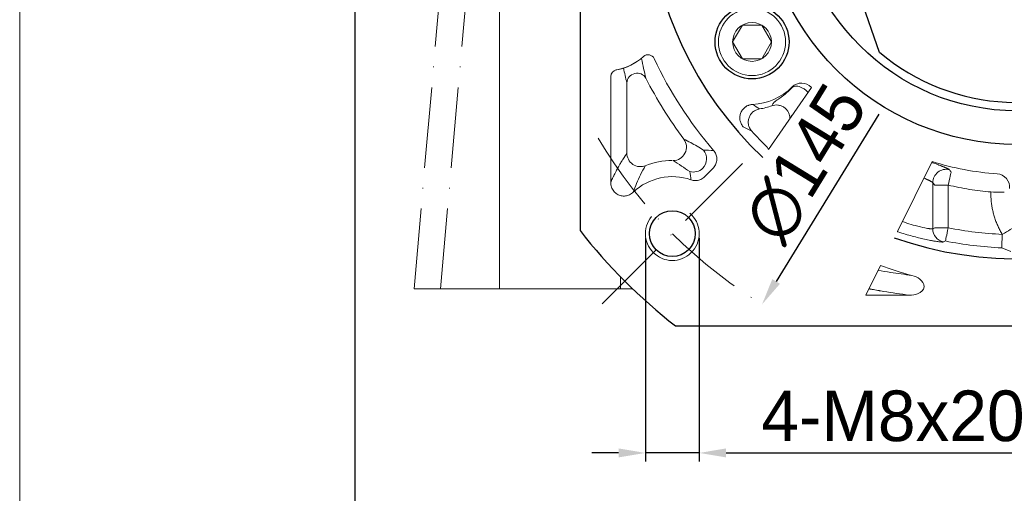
# Model space of a CAD drawing. Header units: millimetres. Extents: x 6158 to 6996, y -682 to -89.
# Tile 2 of 12: x 6158 to 6305, y -384 to -313. Entities that reach past the tile are written whole.
import ezdxf

# ---------------------------------------------------------------- set-up
doc = ezdxf.new("R2010")
doc.units = ezdxf.units.MM
doc.header["$PDSIZE"] = -5
doc.linetypes.add('ACAD_ISO10W100', pattern=[18, 12, -3, 0, -3])
doc.layers.get('0').update_dxf_attribs({"lineweight": 18})
doc.layers.get('Defpoints').update_dxf_attribs({"lineweight": 18})
for name, color, linetype, lineweight in [('中心线层', 7, 'ACAD_ISO10W100', 0), ('图框_外框线', 7, 'Continuous', 18), ('尺寸线层', 3, 'Continuous', 18), ('标注线', 7, 'Continuous', 18), ('粗实线', 7, 'Continuous', 40), ('细实线', 7, 'Continuous', 18)]:
    doc.layers.add(name, color=color, linetype=linetype, lineweight=lineweight)
doc.styles.add('工程字', font='txt')
doc.dimstyles.new('ISO-25', dxfattribs={"dimtxt": 8, "dimasz": 4, "dimexe": 1.25, "dimexo": 0.625, "dimgap": 1.7, "dimtad": 1, "dimtxsty": '工程字', "dimcen": 2, "dimdle": 8, "dimadec": 0, "dimazin": 0, "dimtfac": 1, "dimtmove": 0, "dimatfit": 3, "dimfxl": 1, "dimarcsym": 0})

# ---------------------------------------------------------------- blocks, each defined once
blk = doc.blocks.new('*D122')
at = {"layer": 'Defpoints', "color": 0}
for p in [(6236.76, -293.77), (6376.76, -293.77), (6345.3, -332.3), (6382.65, -337.58), (6370.76, -357.76)]:
    blk.add_point(p, dxfattribs=at)
at = {"layer": '尺寸线层', "color": 0, "lineweight": -2}
blk.add_line((6377.39, -293.77), (6395.64, -293.77), dxfattribs=at)
blk.add_arc((6306.76, -293.77), 87.63, 317.6157, 357.3843, dxfattribs=at)
at = {"layer": '尺寸线层', "color": 0}
for points in [[(6394.97, -297.78), (6393.63, -297.75), (6394.39, -293.77)], [(6371.01, -352.37), (6371.97, -353.3), (6368.72, -355.73)]]:
    blk.add_solid(points, dxfattribs=at)
at = {"layer": '尺寸线层', "color": 0, "insert": (6382.45, -325.12), "char_height": 8, "attachment_point": 5, "rotation": 67.5, "style": '工程字'}
blk.add_mtext('45%%d', dxfattribs=at)
blk = doc.blocks.new('*D124')
at = {"layer": 'Defpoints', "color": 0}
for p in [(6344.68, -231.97), (6268.85, -355.56)]:
    blk.add_point(p, dxfattribs=at)
at = {"layer": '尺寸线层', "color": 0, "lineweight": -2}
blk.add_line((6286.22, -327.25), (6270.94, -352.15), dxfattribs=at)
at = {"layer": '尺寸线层', "color": 0}
blk.add_solid([(6270.37, -351.8), (6271.51, -352.5), (6268.85, -355.56)], dxfattribs=at)
at = {"layer": '尺寸线层', "color": 0, "insert": (6275.31, -334.59), "char_height": 8, "attachment_point": 5, "rotation": 58.4699, "style": '工程字'}
blk.add_mtext('{{\\H0.9412x;∅145}}', dxfattribs=at)
blk = doc.blocks.new('*D125')
at = {"layer": 'Defpoints', "color": 0}
for p in [(6251.5, -345.03), (6259.5, -345.03), (6251.5, -377.66)]:
    blk.add_point(p, dxfattribs=at)
at = {"layer": '尺寸线层', "color": 0, "lineweight": -2}
for p, q in [((6251.5, -345.66), (6251.5, -378.91)), ((6259.5, -345.66), (6259.5, -378.91)), ((6247.5, -377.66), (6243.5, -377.66)), ((6259.5, -377.66), (6251.5, -377.66)), ((6263.5, -377.66), (6308.42, -377.66))]:
    blk.add_line(p, q, dxfattribs=at)
at = {"layer": '尺寸线层', "color": 0}
for points in [[(6247.5, -378.32), (6247.5, -376.99), (6251.5, -377.66)], [(6263.5, -376.99), (6263.5, -378.32), (6259.5, -377.66)]]:
    blk.add_solid(points, dxfattribs=at)
at = {"layer": '尺寸线层', "color": 0, "insert": (6288.33, -372.19), "char_height": 8, "attachment_point": 5, "style": '工程字'}
blk.add_mtext('{\\H0.9412x;4-M8x20\\P}', dxfattribs=at)

msp = doc.modelspace()

# ---------------------------------------------------------------- linework, layer by layer
for p, q in [((6229.7607, -352.7656), (6229.7607, -253.3567)), ((6229.7607, -353.2656), (6229.7607, -253.3567)), ((6246.3364, -337.406), (6246.3364, -321.6588)), ((6248.728, -322.5791), (6248.728, -333.0941)), ((6261.5297, -335.3597), (6260.3372, -336.5521)), ((6247.763, -351.4303), (6247.763, -353.2656)), ((6247.763, -351.431), (6247.763, -353.2656)), ((6217.0656, -353.2656), (6247.2607, -353.2656)), ((6247.763, -353.2656), (6232.7632, -353.2656)), ((6247.763, -353.2656), (6249.6143, -353.2656)), ((6284.2802, -354.1922), (6290.7553, -354.1922))]:
    msp.add_line(p, q)
at = {"color": 7, "linetype": 'Continuous', "lineweight": 15}
for p, q in [((6273.3305, -323.2192), (6273.3367, -323.2874)), ((6276.1737, -323.3205), (6276.1761, -323.2471)), ((6272.9863, -327.8917), (6272.9863, -327.9407)), ((6266.037, -329.129), (6267.3144, -329.8017)), ((6269.5988, -332.1533), (6269.7986, -332.5189)), ((6294.2486, -337.4606), (6294.2486, -344.3084)), ((6294.5397, -337.8283), (6294.2486, -337.4606)), ((6294.5397, -337.8283), (6296.537, -337.8283)), ((6296.537, -337.8283), (6296.537, -344.1702)), ((6294.5397, -344.1702), (6294.2486, -344.3084)), ((6294.5397, -344.1702), (6296.537, -344.1702)), ((6295.8387, -346.2653), (6296.1396, -346.1291)), ((6304.5149, -347.1486), (6305.8513, -347.6947))]:
    msp.add_line(p, q, dxfattribs=at)
at = {"color": 7, "linetype": 'Continuous', "lineweight": 15, "flags": 128}
for points in [[(6296.9874, -335.8825), (6296.9749, -335.9367), (6296.9466, -336.0588), (6296.9036, -336.2445), (6296.8475, -336.487), (6296.7802, -336.7778), (6296.7041, -337.1063), (6296.6221, -337.4607), (6296.537, -337.8283)], [(6304.8972, -338.8727), (6304.8416, -338.8717), (6304.7162, -338.8693), (6304.5257, -338.8656), (6304.2767, -338.8608), (6303.9784, -338.8551), (6303.6413, -338.8486), (6303.2775, -338.8416), (6302.9003, -338.8344)], [(6296.1396, -346.1291), (6296.1495, -346.0801), (6296.1737, -345.9609), (6296.2112, -345.7758), (6296.2608, -345.5318), (6296.3204, -345.2378), (6296.388, -344.9045), (6296.4611, -344.5442), (6296.537, -344.1702)], [(6304.599, -345.1516), (6304.9218, -344.9562), (6305.2331, -344.7678), (6305.5215, -344.5933), (6305.7768, -344.4387), (6305.9898, -344.3098), (6306.1529, -344.2111), (6306.2601, -344.1462), (6306.3077, -344.1174)], [(6304.599, -345.1516), (6304.583, -345.5328), (6304.5675, -345.9001), (6304.5532, -346.2399), (6304.5406, -346.5397), (6304.5301, -346.7884), (6304.5222, -346.977), (6304.517, -347.0986), (6304.5149, -347.1486)]]:
    msp.add_lwpolyline(points, dxfattribs=at)
at = {"color": 7, "linetype": 'Continuous', "lineweight": 15}
for centre, radius, start, end in [((6245.7927, -312.7656), 8.0261, 278.570149, 308.126206), ((6245.7927, -312.7656), 8.0261, 279.847428, 312.500056), ((6306.763, -293.7656), 53.4303, 222.411462, 225.927722), ((6296.2528, -337.4694), 2.0041, 76.752593, 179.750984), ((6296.2507, -344.3061), 2.002, 180.066391, 258.125367), ((6306.763, -293.7656), 53.4303, 258.531535, 267.588538)]:
    msp.add_arc(centre, radius, start, end, dxfattribs=at)
at = {"lineweight": 15}
for centre, start, end in [((6251.8907, -319.4204), 25.057765, 132.500056), ((6247.3364, -321.6588), 99.847428, 180)]:
    msp.add_arc(centre, 1, start, end, dxfattribs=at)
for centre, radius, start, end in [((6306.763, -293.7656), 59.5734, 205.057765, 220.746969), ((6306.763, -293.7656), 61.9649, 207.003596, 216.90813), ((6255.4978, -345.0309), 10.8649, 90, 111.812672), ((6255.4978, -345.0309), 8.4734, 70.865406, 133.2348), ((6306.763, -293.7656), 59.5734, 250.089795, 254.803456)]:
    msp.add_arc(centre, radius, start, end)
at = {"extrusion": (0, 0, -1)}
for centre, major_axis, ratio, start_param, end_param in [((6250.2223, -322.5791), (-1.4585, -0.3502), 0.93641458, 0.25100834, 2.89058431), ((6255.6228, -332.1742), (0.9025, 1.7848), 0.98101458, 0.46610402, 2.67548863), ((6258.6197, -333.8889), (1.9348, 0.5066), 0.99490252, 1.04372902, 2.09786363)]:
    msp.add_ellipse(centre, major_axis=major_axis, ratio=ratio, start_param=start_param, end_param=end_param, dxfattribs=at)
for points in [[(6251.5536, -321.9006), (6251.3369, -320.9486), (6251.1201, -319.9966), (6250.9055, -318.9818)], [(6248.2274, -320.4136), (6248.3874, -321.1339), (6248.5543, -321.8557), (6248.728, -322.5791)], [(6261.6303, -332.6504), (6261.14, -332.6402), (6260.6466, -332.6279), (6260.1502, -332.6133)], [(6258.2753, -337.0256), (6258.2195, -336.6163), (6258.1545, -336.2103), (6258.0821, -335.8074)]]:
    msp.add_open_spline(points, degree=3)
at = {"color": 7, "linetype": 'Continuous', "lineweight": 15}
for points in [[(6273.3305, -323.2192), (6271.7655, -324.7772), (6269.6451, -325.7095), (6267.4405, -325.8213)], [(6276.1737, -323.3205), (6276.1785, -323.3278), (6276.1834, -323.335), (6276.1882, -323.3424)], [(6276.2217, -323.2942), (6276.2065, -323.2785), (6276.1913, -323.2628), (6276.1761, -323.2471)], [(6267.4405, -325.8213), (6267.7915, -326.058), (6268.139, -326.276), (6268.484, -326.4799)], [(6268.484, -326.4799), (6269.1103, -326.3828), (6269.7173, -326.2276), (6270.3103, -326.0133)], [(6270.3103, -326.0133), (6270.3853, -325.883), (6270.4596, -325.7509), (6270.5333, -325.6165)], [(6294.1617, -334.3236), (6297.305, -335.2989), (6300.5571, -335.9107), (6303.8396, -336.1392)], [(6296.712, -335.5185), (6296.8038, -335.6403), (6296.8956, -335.7616), (6296.9874, -335.8825)]]:
    msp.add_open_spline(points, degree=3, dxfattribs=at)
for points, knots in [([(6273.3367, -323.2874), (6273.2878, -323.3397), (6273.1912, -323.4427), (6273.0502, -323.5857), (6272.9149, -323.7182), (6272.7856, -323.8403), (6272.6626, -323.953), (6272.5459, -324.0568), (6272.4354, -324.1524), (6272.3313, -324.2403), (6272.2334, -324.3211), (6272.1417, -324.3952), (6272.056, -324.4631), (6271.9764, -324.5252), (6271.9025, -324.582), (6271.8342, -324.6337), (6271.7714, -324.6808), (6271.7139, -324.7234), (6271.6614, -324.762), (6271.6139, -324.7966), (6271.5711, -324.8276), (6271.5328, -324.8552), (6271.4989, -324.8795), (6271.4692, -324.9007), (6271.4435, -324.919), (6271.4218, -324.9344), (6271.404, -324.9471), (6271.3898, -324.9571), (6271.3793, -324.9646), (6271.3723, -324.9695), (6271.2474, -325.0579), (6271.0275, -325.2116), (6270.8317, -325.3506), (6270.7003, -325.4501), (6270.617, -325.5187), (6270.5585, -325.5771), (6270.5403, -325.6055), (6270.5333, -325.6165)], [0, 0, 0, 0, 0.03197558, 0.063019, 0.09312038, 0.12226656, 0.15044228, 0.17763104, 0.20381574, 0.22897926, 0.2531048, 0.27617615, 0.29817791, 0.31909559, 0.33891566, 0.35762561, 0.37521394, 0.39167014, 0.40698463, 0.42114879, 0.43415483, 0.44599581, 0.45666555, 0.46615862, 0.47447029, 0.48159649, 0.48753403, 0.49228053, 0.4958333, 0.49819028, 0.49935012, 0.6233167, 0.74910185, 0.79083975, 0.87434423, 0.95133745, 1, 1, 1, 1]), ([(6276.1761, -323.2471), (6275.8092, -322.8661), (6275.2847, -322.6403), (6274.2323, -322.6304), (6273.7046, -322.8457), (6273.3305, -323.2192)], [0, 0, 0, 0, 0.5, 0.5, 1, 1, 1, 1]), ([(6275.7066, -324.034), (6275.6693, -323.9939), (6275.5086, -323.8293), (6275.2036, -323.5709), (6274.7801, -323.3137), (6274.3524, -323.1457), (6273.95, -323.0817), (6273.5901, -323.1206), (6273.4203, -323.2324), (6273.3367, -323.2874)], [0.210157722, 0.210157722, 0.210157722, 0.210157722, 0.250044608, 0.377064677, 0.499939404, 0.622761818, 0.750132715, 0.876942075, 1, 1, 1, 1]), ([(6267.4405, -325.8213), (6267.3913, -325.8247), (6267.294, -325.8315), (6267.1515, -325.8547), (6267.0155, -325.8862), (6266.8873, -325.9253), (6266.7683, -325.9703), (6266.6593, -326.0194), (6266.5609, -326.0707), (6266.4734, -326.1224), (6266.262, -326.2617), (6265.9618, -326.5403), (6265.6746, -327.0204), (6265.5283, -327.5633), (6265.5371, -328.0293), (6265.6226, -328.3982), (6265.7249, -328.6628), (6265.8635, -328.9136), (6265.9806, -329.059), (6266.037, -329.129)], [0, 0, 0, 0, 0.03312158, 0.06547339, 0.09679648, 0.12684066, 0.15537033, 0.18216914, 0.20704323, 0.22982303, 0.25036379, 0.37698015, 0.50040068, 0.62112442, 0.749749, 0.80850302, 0.8748057, 0.9396706, 1, 1, 1, 1]), ([(6267.3144, -329.8017), (6267.1956, -329.6461), (6266.9685, -329.3489), (6266.8091, -328.8241), (6266.7808, -328.2991), (6266.8899, -327.783), (6267.1315, -327.3099), (6267.4869, -326.9176), (6267.9413, -326.6129), (6268.2994, -326.5252), (6268.484, -326.4799)], [0, 0, 0, 0, 0.13619565, 0.26029184, 0.37691011, 0.50106373, 0.62417948, 0.74358377, 0.86776019, 1, 1, 1, 1]), ([(6272.9863, -327.8917), (6272.9853, -327.62), (6272.9263, -327.3162), (6272.7138, -326.8797), (6272.6227, -326.7382), (6272.4033, -326.4786), (6272.2749, -326.3608), (6271.9919, -326.1622), (6271.8375, -326.0815), (6271.5188, -325.9632), (6271.3547, -325.9257), (6270.872, -325.8742), (6270.5662, -325.922), (6270.3103, -326.0133)], [0, 0, 0, 0, 0.25, 0.25, 0.375, 0.375, 0.5, 0.5, 0.625, 0.625, 0.75, 0.75, 1, 1, 1, 1]), ([(6273.2774, -327.4689), (6273.2294, -327.5397), (6273.1324, -327.6827), (6273.0354, -327.8215), (6272.9863, -327.8917)], [0, 0, 0, 0, 0.49493107, 1, 1, 1, 1]), ([(6273.4231, -327.3135), (6273.4194, -327.3168), (6273.3814, -327.3502), (6273.32, -327.4079), (6273.2918, -327.4484), (6273.2774, -327.4689)], [0.841582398, 0.841582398, 0.841582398, 0.841582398, 0.849498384, 0.923785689, 1, 1, 1, 1]), ([(6296.712, -335.5185), (6296.7052, -335.5105), (6296.6915, -335.4945), (6296.6585, -335.4679), (6296.6166, -335.4393), (6296.5649, -335.4085), (6296.504, -335.3755), (6296.4338, -335.3404), (6296.3545, -335.303), (6296.2664, -335.2633), (6296.1694, -335.2213), (6296.0639, -335.1769), (6295.9499, -335.1301), (6295.8275, -335.0809), (6295.697, -335.0291), (6295.5584, -334.9749), (6295.412, -334.918), (6295.2578, -334.8586), (6295.05, -334.7789), (6294.7796, -334.6755), (6294.4506, -334.5497), (6294.2225, -334.4621), (6294.1137, -334.4202)], [0, 0, 0, 0, 0.034237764, 0.068365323, 0.102390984, 0.136322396, 0.170166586, 0.203929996, 0.237618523, 0.271237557, 0.304792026, 0.33828644, 0.37172493, 0.405111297, 0.438449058, 0.471741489, 0.504991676, 0.538202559, 0.571376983, 0.632790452, 0.694106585, 0.747192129, 0.747192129, 0.747192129, 0.747192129]), ([(6294.2486, -337.4606), (6294.242, -337.4519), (6294.2287, -337.4343), (6294.1959, -337.4046), (6294.1539, -337.3724), (6294.102, -337.3374), (6294.0408, -337.2999), (6293.9705, -337.2596), (6293.8913, -337.2167), (6293.8034, -337.1711), (6293.7072, -337.1228), (6293.6028, -337.0719), (6293.4905, -337.0183), (6293.3705, -336.962), (6293.2431, -336.9031), (6293.1027, -336.8387), (6293.0014, -336.7928), (6292.9461, -336.7678)], [0, 0, 0, 0, 0.03629112, 0.072522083, 0.108688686, 0.144784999, 0.180803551, 0.216735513, 0.252570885, 0.288298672, 0.323907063, 0.3593836, 0.394715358, 0.429889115, 0.46489152, 0.499709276, 0.538912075, 0.538912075, 0.538912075, 0.538912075]), ([(6305.6908, -338.3027), (6305.7368, -337.7757), (6305.5627, -337.2325), (6304.8783, -336.432), (6304.3677, -336.1753), (6303.8396, -336.1392)], [0, 0, 0, 0, 0.5, 0.5, 1, 1, 1, 1]), ([(6302.9003, -338.8344), (6301.8312, -338.7231), (6299.6923, -338.5004), (6297.589, -338.0524), (6296.537, -337.8283)], [0, 0, 0, 0, 0.49980671, 1, 1, 1, 1]), ([(6304.599, -345.1516), (6304.5424, -345.0562), (6304.4292, -344.8659), (6304.2699, -344.5748), (6304.1186, -344.2802), (6303.9761, -343.9818), (6303.8421, -343.6797), (6303.7166, -343.3737), (6303.5998, -343.064), (6303.4915, -342.7505), (6303.3918, -342.4333), (6303.2706, -342.0062), (6303.1415, -341.4674), (6303.0234, -340.8149), (6302.9434, -340.1582), (6302.8982, -339.4975), (6302.8996, -339.0557), (6302.9003, -338.8344)], [0, 0, 0, 0, 0.05018566, 0.10022746, 0.15016497, 0.20003801, 0.24988655, 0.29975063, 0.34967023, 0.39968522, 0.44983524, 0.50015959, 0.60059181, 0.70047254, 0.8001204, 0.89985622, 1, 1, 1, 1]), ([(6294.2486, -344.3084), (6294.2421, -344.3114), (6294.2289, -344.3172), (6294.1964, -344.3229), (6294.1547, -344.3262), (6294.1029, -344.3269), (6294.0416, -344.325), (6293.9707, -344.3205), (6293.8903, -344.3132), (6293.8007, -344.3032), (6293.7018, -344.2904), (6293.5938, -344.2747), (6293.4015, -344.2442), (6292.865, -344.1459), (6291.8555, -343.9105), (6290.6272, -343.5435), (6289.9498, -343.3127), (6289.73, -343.2344)], [0, 0, 0, 0, 0.009140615, 0.018291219, 0.02744982, 0.036614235, 0.04578213, 0.054951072, 0.06411856, 0.07328208, 0.082439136, 0.091587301, 0.100724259, 0.127513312, 0.200707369, 0.251641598, 0.275356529, 0.275356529, 0.275356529, 0.275356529]), ([(6296.537, -344.1702), (6297.8709, -344.4136), (6300.5389, -344.9004), (6303.2456, -345.0678), (6304.599, -345.1516)], [0, 0, 0, 0, 0.5, 1, 1, 1, 1]), ([(6288.9818, -344.7388), (6289.0144, -344.7496), (6289.7852, -345.0029), (6291.2377, -345.4365), (6292.8314, -345.8232), (6293.8432, -346.0291), (6294.4352, -346.1342), (6294.959, -346.2164), (6295.3322, -346.2616), (6295.5806, -346.2798), (6295.7073, -346.2829), (6295.7956, -346.2784), (6295.8246, -346.2696), (6295.8387, -346.2653)], [0.684613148, 0.684613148, 0.684613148, 0.684613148, 0.687360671, 0.749544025, 0.811855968, 0.850065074, 0.874385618, 0.897291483, 0.937026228, 0.953899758, 0.97002538, 0.985393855, 1, 1, 1, 1])]:
    msp.add_open_spline(points, degree=3, knots=knots, dxfattribs=at)
for points, knots in [([(6260.1502, -332.6133), (6259.8294, -332.4156), (6259.136, -331.9881), (6258.1718, -331.4575), (6257.5481, -331.1444), (6257.2159, -330.9777)], [0, 0, 0, 0, 0.28688943, 0.62011359, 1, 1, 1, 1]), ([(6246.3364, -337.406), (6246.4029, -337.2524), (6246.4856, -337.0646), (6246.6343, -336.7413), (6246.688, -336.6266), (6246.7746, -336.4456), (6246.8195, -336.3527), (6246.8667, -336.2567), (6246.8987, -336.1921), (6246.9151, -336.1591), (6247.0624, -335.8644), (6247.1777, -335.6455), (6247.3271, -335.3689), (6247.373, -335.2854), (6247.4358, -335.1721), (6247.4658, -335.1186), (6247.4935, -335.0694), (6247.507, -335.0455), (6247.5137, -335.0337), (6247.5202, -335.0222), (6247.5245, -335.0146), (6247.5268, -335.0106), (6247.5931, -334.8941), (6247.6751, -334.7521), (6247.8249, -334.5007), (6247.8792, -334.4106), (6247.9675, -334.2665), (6248.0132, -334.1923), (6248.0696, -334.102), (6248.0985, -334.056), (6248.111, -334.0361), (6248.1194, -334.0227), (6248.1238, -334.0159), (6248.3909, -333.5926), (6248.5911, -333.2963), (6248.728, -333.0941)], [0, 0, 0, 0, 0.125, 0.125, 0.1875, 0.1875, 0.21875, 0.234375, 0.234375, 0.25, 0.25, 0.375, 0.375, 0.4375, 0.4375, 0.46875, 0.484375, 0.484375, 0.4921875, 0.49609375, 0.49609375, 0.5, 0.5, 0.625, 0.625, 0.6875, 0.6875, 0.71875, 0.734375, 0.7421875, 0.74609375, 0.74609375, 0.75, 0.75, 1, 1, 1, 1]), ([(6248.728, -333.0941), (6248.7341, -333.6396), (6249.0307, -334.3366), (6250.1947, -335.1245), (6250.952, -335.1408), (6251.4607, -334.9438)], [0, 0, 0, 0, 0.5, 0.5, 1, 1, 1, 1]), ([(6260.0285, -335.2977), (6260.342, -334.9799), (6260.5804, -334.4929), (6260.627, -333.4648), (6260.4337, -332.9583), (6260.1502, -332.6133)], [0, 0, 0, 0, 0.5, 0.5, 1, 1, 1, 1]), ([(6261.5297, -335.3597), (6261.6875, -335.2035), (6261.821, -335.0181), (6262.0165, -334.6186), (6262.0811, -334.399), (6262.132, -333.9592), (6262.1198, -333.7331), (6262.0229, -333.3044), (6261.9373, -333.0959), (6261.765, -332.8184), (6261.7008, -332.7314), (6261.6303, -332.6504)], [0, 0, 0, 0, 0.22445378, 0.22445378, 0.44908645, 0.44908645, 0.67125526, 0.67125526, 0.89260943, 0.89260943, 1, 1, 1, 1]), ([(6249.6936, -338.8575), (6249.8504, -338.4239), (6250.1902, -337.4839), (6250.7789, -336.1983), (6251.2235, -335.3803), (6251.4607, -334.9438)], [0, 0, 0, 0, 0.2854704, 0.61877015, 1, 1, 1, 1]), ([(6255.6034, -334.1664), (6256.0134, -334.4153), (6256.756, -334.8659), (6257.6719, -335.5162), (6258.0821, -335.8074)], [0, 0, 0, 0, 0.55207917, 1, 1, 1, 1]), ([(6258.2753, -337.0256), (6258.484, -337.0989), (6258.7083, -337.1374), (6259.1511, -337.1381), (6259.3757, -337.1002), (6259.7928, -336.9543), (6259.9912, -336.8447), (6260.2245, -336.6592), (6260.2825, -336.6072), (6260.3372, -336.5521)], [0, 0, 0, 0, 0.2991436, 0.2991436, 0.59840058, 0.59840058, 0.89632343, 0.89632343, 1, 1, 1, 1]), ([(6246.3364, -337.406), (6246.3336, -337.6419), (6246.37, -337.882), (6246.5199, -338.3315), (6246.6362, -338.5474), (6246.9271, -338.9089), (6247.1029, -339.0627), (6247.4805, -339.2878), (6247.6853, -339.3665), (6248.099, -339.4492), (6248.3131, -339.4559), (6248.7317, -339.402), (6248.9412, -339.339), (6249.3389, -339.1489), (6249.53, -339.0151), (6249.6936, -338.8575)], [0, 0, 0, 0, 0.15185197, 0.15185197, 0.30422565, 0.30422565, 0.44880575, 0.44880575, 0.58461449, 0.58461449, 0.71758575, 0.71758575, 0.85399496, 0.85399496, 1, 1, 1, 1]), ([(6286.1177, -350.4977), (6286.7196, -350.6017), (6288.2851, -350.8597), (6290.0734, -351.1073), (6291.147, -351.2559)], [0.654935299, 0.654935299, 0.654935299, 0.654935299, 0.792842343, 1, 1, 1, 1]), ([(6291.147, -351.2561), (6291.5763, -351.3589), (6291.9817, -351.5299), (6292.6892, -352.0778), (6293.0057, -352.4919), (6292.9036, -353.4327), (6292.4904, -353.776), (6291.6588, -354.14), (6291.2036, -354.2056), (6290.7553, -354.1922)], [0, 0, 0, 0, 0.25, 0.25, 0.5, 0.5, 0.75, 0.75, 1, 1, 1, 1]), ([(6290.7553, -354.1922), (6289.4632, -354.0199), (6288.039, -353.8078), (6286.6284, -353.5722), (6286.455, -353.5429), (6286.4165, -353.5363), (6286.4003, -353.5336), (6286.3484, -353.5247), (6286.2444, -353.507), (6285.8626, -353.4414), (6285.4433, -353.3674), (6285.0564, -353.2974), (6284.9507, -353.2781), (6284.8802, -353.2652), (6284.8484, -353.2594), (6284.7947, -353.2495), (6284.7738, -353.2457), (6284.7529, -353.2419)], [0, 0, 0, 0, 0.25, 0.28125, 0.28515625, 0.28515625, 0.2890625, 0.2890625, 0.296875, 0.3125, 0.375, 0.390625, 0.3984375, 0.3984375, 0.40625, 0.40625, 0.411232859, 0.411232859, 0.411232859, 0.411232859])]:
    msp.add_open_spline(points, degree=3, knots=knots)
at = {"layer": '中心线层'}
for p, q in [((6217.0656, -353.2656), (6227.4767, -234.2657)), ((6221.0198, -353.2656), (6231.431, -234.2657)), ((6265.9505, -334.5782), (6245.0451, -355.4836))]:
    msp.add_line(p, q, dxfattribs=at)
msp.add_arc((6306.763, -293.7656), 72.5, 210.73805, 239.26195, dxfattribs=at)
at = {"layer": '图框_外框线', "color": 3}
msp.add_lwpolyline([(6158.3839, -681.8561), (6996.0619, -681.8561), (6996.0619, -89.4981), (6158.3839, -89.4981)], close=True, dxfattribs=at)
at = {"layer": '图框_外框线', "color": 3, "lineweight": 25}
msp.add_lwpolyline([(6208.2457, -671.8837), (6986.0895, -671.8837), (6986.0895, -99.4704), (6208.2457, -99.4704)], close=True, dxfattribs=at)
at = {"layer": '标注线'}
for p, q in [((6276.2217, -323.2942), (6269.7986, -332.5189)), ((6294.1617, -334.3236), (6288.9818, -344.7388)), ((6286.4755, -349.7782), (6284.2802, -354.1922))]:
    msp.add_line(p, q, dxfattribs=at)
at = {"layer": '粗实线', "lineweight": 30}
for p, q in [((6241.763, -242.9596), (6241.763, -344.5716)), ((6255.957, -358.7656), (6357.569, -358.7656))]:
    msp.add_line(p, q, dxfattribs=at)
at = {"layer": '粗实线', "linetype": 'Continuous', "lineweight": 30}
msp.add_line((6286.3254, -318.0631), (6275.6846, -287.2701), dxfattribs=at)
at = {"layer": '粗实线', "lineweight": 30}
for centre, radius in [((6306.763, -293.7656), 38), ((6306.763, -293.7656), 33), ((6267.3589, -316.5156), 5.5), ((6255.4978, -345.0309), 3.4)]:
    msp.add_circle(centre, radius, dxfattribs=at)
for radius, start, end in [(55, 250.635704, 226.586158), (31.75, 229.931457, 168.194953), (82.5, 218.01228, 231.98772)]:
    msp.add_arc((6306.763, -293.7656), radius, start, end, dxfattribs=at)
at = {"layer": '细实线'}
msp.add_lwpolyline([(6270.2456, -316.5156), (6268.8023, -314.0156), (6265.9155, -314.0156), (6264.4721, -316.5156), (6265.9155, -319.0156), (6268.8023, -319.0156)], close=True, dxfattribs=at)
for radius in [5, 2.8868]:
    msp.add_circle((6267.3589, -316.5156), radius, dxfattribs=at)
msp.add_arc((6255.4978, -345.0309), 4, 140.798847, 49.218073, dxfattribs=at)

# ---------------------------------------------------------------- dimensions: what is measured, and where the dimension line sits
at = {"layer": '尺寸线层'}
dim = msp.add_diameter_dim_2p(p1=(6344.6766, -231.9691), p2=(6268.8495, -355.5622), text='{{\\H0.9412x;<>}}', dimstyle='ISO-25', override={"dimtxsty": '工程字'}, dxfattribs=at)
dim.commit()
dim.dimension.update_dxf_attribs({"geometry": '*D124', "text_midpoint": (6279.9641, -337.4461), "dimtype": 163})
dim = msp.add_angular_dim_2l(base=(6382.6502, -337.5791), line1=((6345.3004, -332.3029), (6370.7562, -357.7588)), line2=((6236.763, -293.7656), (6376.763, -293.7656)), dimstyle='ISO-25', override={"dimtxsty": '工程字'}, dxfattribs=at)
dim.commit()
dim.dimension.update_dxf_attribs({"geometry": '*D122', "text_midpoint": (6382.4537, -325.1177)})
dim = msp.add_linear_dim(base=(6251.4978, -377.6551), p1=(6259.4978, -345.0309), p2=(6251.4978, -345.0309), text='{\\H0.9412x;4-M<>x20\\P}', dimstyle='ISO-25', override={"dimtxsty": '工程字'}, dxfattribs=at)
dim.commit()
dim.dimension.update_dxf_attribs({"geometry": '*D125', "text_midpoint": (6288.3342, -377.6551), "dimtype": 160})

doc.saveas('drawing.dxf')
